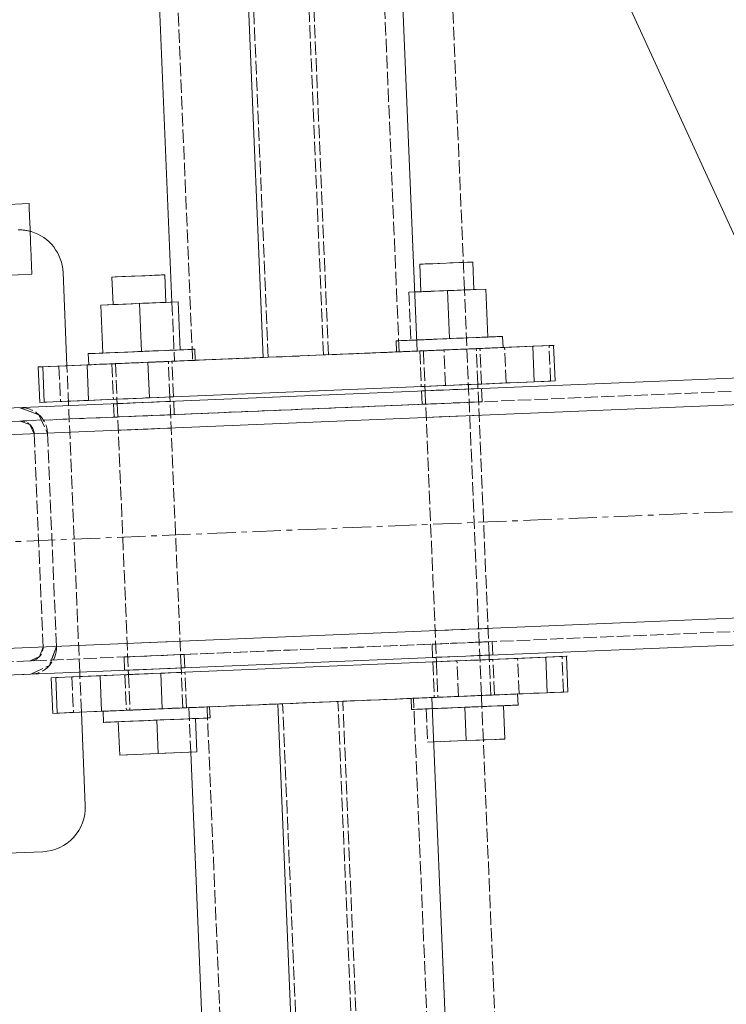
# Model space of a CAD drawing. Header units: millimetres. Extents: x -15129 to 9171, y -18789 to 5877.
# Tile 79 of 256: x -11634 to -11475, y -9713 to -9492. Entities that reach past the tile are written whole.
import ezdxf

# ---------------------------------------------------------------- set-up
doc = ezdxf.new("R2010")
doc.units = ezdxf.units.MM
doc.linetypes.add('ACAD_ISO02W100', pattern=[15, 12, -3])
doc.linetypes.add('CENTER', pattern=[50.8, 31.75, -6.35, 6.35, -6.35])
for name, color, linetype in [('AS_Belki', 145, 'Continuous'), ('AS_Blachy', 30, 'Continuous'), ('AS_Sciany betonowe', 252, 'Continuous'), ('AS_Sruby', 9, 'Continuous')]:
    doc.layers.add(name, color=color, linetype=linetype)

msp = doc.modelspace()

# ---------------------------------------------------------------- linework, layer by layer
at = {"color": 7, "lineweight": 13}
msp.add_line((-11553.09, -9366.42), (-11347.71, -9815.03), dxfattribs=at)
at = {"color": 5, "linetype": 'CENTER', "lineweight": 13, "ltscale": 0.2}
msp.add_line((-12901.42, -9661.92, 76020), (-9523.72, -9521.04, 38010), dxfattribs=at)
at = {"layer": 'AS_Belki', "color": 145, "linetype": 'Continuous', "lineweight": 13, "ltscale": 0.25}
for p, q in [((-11579.37, -9567.69), (-11620.28, -8586.54)), ((-11544.76, -9566.24), (-11585.67, -8585.09)), ((-11639.85, -8597.36), (-11599.9, -9555.23)), ((-11682.09, -9580.98), (-9626.12, -9495.23)), ((-9619.88, -9500.97), (-11687.83, -9587.22)), ((-11685.83, -9635.18), (-9617.88, -9548.93)), ((-11679.59, -9640.93), (-9623.62, -9555.18)), ((-11459.39, -11613.38), (-11541.51, -9644.17)), ((-11494.01, -11614.82), (-11576.12, -9645.62)), ((-11595.68, -9656.44), (-11514.54, -11602.37))]:
    msp.add_line(p, q, dxfattribs=at)
at = {"layer": 'AS_Belki', "color": 84, "linetype": 'ACAD_ISO02W100', "lineweight": 13, "ltscale": 0.25}
for p, q in [((-11578.27, -9567.64), (-11619.18, -8586.49)), ((-11565.84, -9567.12), (-11606.75, -8585.97)), ((-11564.74, -9567.07), (-11605.65, -8585.93)), ((-11548.85, -9566.41), (-11589.76, -8585.27)), ((-11636.17, -8587.2), (-11595.26, -9568.35)), ((-11612.1, -9581.06), (-9917.71, -9510.39)), ((-11679.71, -9637.93), (-9623.75, -9552.18)), ((-11599.9, -9555.23), (-11599.35, -9568.52)), ((-11595.26, -9568.35), (-11578.27, -9567.64)), ((-11548.85, -9566.41), (-11578.27, -9567.64)), ((-11565.84, -9567.12), (-11548.85, -9566.41)), ((-11564.74, -9567.07), (-11544.76, -9566.24)), ((-11599.35, -9568.52), (-11594.69, -9568.32)), ((-11594.69, -9568.32), (-11595.26, -9568.35)), ((-11543.81, -9575.21), (-11543.11, -9575.18)), ((-11543, -9575.18), (-11543.81, -9575.21)), ((-11543.81, -9575.21), (-11543.69, -9578.21)), ((-11543.11, -9575.18), (-11538.87, -9575)), ((-11543, -9575.18), (-11540.55, -9575.07)), ((-11540.55, -9575.07), (-11533.56, -9574.78)), ((-11531.11, -9574.68), (-11535.25, -9574.85)), ((-11533.56, -9574.78), (-11530.3, -9574.65)), ((-11531, -9574.68), (-11531.11, -9574.68)), ((-11530.18, -9577.64), (-11530.3, -9574.65)), ((-11612.22, -9578.06), (-11613.04, -9578.1)), ((-11613.04, -9578.1), (-11612.34, -9578.07)), ((-11613.04, -9578.1), (-11612.91, -9581.09)), ((-11612.34, -9578.07), (-11608.09, -9577.89)), ((-11612.22, -9578.06), (-11609.78, -9577.96)), ((-11609.78, -9577.96), (-11608.09, -9577.89)), ((-11608.09, -9577.89), (-11602.78, -9577.67)), ((-11600.34, -9577.57), (-11604.47, -9577.74)), ((-11602.78, -9577.67), (-11599.52, -9577.53)), ((-11600.22, -9577.56), (-11600.34, -9577.57)), ((-11599.52, -9577.53), (-11600.22, -9577.56)), ((-11599.4, -9580.53), (-11599.52, -9577.53)), ((-11542.88, -9578.17), (-11599.4, -9580.53)), ((-11543.69, -9578.21), (-11542.88, -9578.17)), ((-11542.99, -9578.18), (-11543.69, -9578.21)), ((-11538.74, -9578), (-11542.99, -9578.18)), ((-11540.43, -9578.07), (-11542.88, -9578.17)), ((-11540.43, -9578.07), (-11535.12, -9577.85)), ((-11533.43, -9577.78), (-11538.74, -9578)), ((-11535.12, -9577.85), (-11530.99, -9577.68)), ((-11530.18, -9577.64), (-11533.43, -9577.78)), ((-11530.99, -9577.68), (-11530.18, -9577.64)), ((-11530.99, -9577.68), (-11530.87, -9577.67)), ((-11530.87, -9577.67), (-11530.18, -9577.64)), ((-11607.96, -9580.89), (-11681.96, -9583.97)), ((-11629.82, -9580.56), (-11634.13, -9578.98)), ((-11634.13, -9578.98), (-11629.82, -9580.56)), ((-11629.82, -9580.56), (-11627.88, -9584.72)), ((-11607.96, -9580.89), (-11612.21, -9581.07)), ((-11609.65, -9580.96), (-11612.1, -9581.06)), ((-11607.96, -9580.89), (-11602.66, -9580.67)), ((-11604.34, -9580.74), (-11607.96, -9580.89)), ((-11599.4, -9580.53), (-11602.66, -9580.67)), ((-11602.66, -9580.67), (-11600.21, -9580.57)), ((-11600.21, -9580.57), (-11599.4, -9580.53)), ((-11600.21, -9580.57), (-11600.1, -9580.56)), ((-11600.1, -9580.56), (-11599.4, -9580.53)), ((-11530.86, -9580.68), (-11542.75, -9581.17)), ((-11681.96, -9583.97), (-11634, -9581.97)), ((-11634, -9581.97), (-11612.91, -9581.09)), ((-11634, -9581.97), (-11631.85, -9582.76)), ((-11631.85, -9582.76), (-11630.88, -9584.85)), ((-11631.85, -9582.76), (-11630.88, -9584.85)), ((-11612.91, -9581.09), (-11612.1, -9581.06)), ((-11612.91, -9581.09), (-11612.21, -9581.07)), ((-11630.88, -9584.85), (-11628.88, -9632.81)), ((-11630.88, -9584.85), (-11628.88, -9632.81)), ((-11625.88, -9632.68), (-11627.88, -9584.72)), ((-11600.09, -9583.56), (-11611.97, -9584.06)), ((-11540.75, -9629.13), (-11528.86, -9628.63)), ((-11609.97, -9632.02), (-11598.09, -9631.52)), ((-11540.63, -9632.13), (-11528.74, -9631.63)), ((-11528.74, -9631.63), (-11532.87, -9631.8)), ((-11527.93, -9631.6), (-11528.74, -9631.63)), ((-11528.62, -9631.63), (-11528.74, -9631.63)), ((-11528.62, -9631.63), (-11527.93, -9631.6)), ((-11527.8, -9634.59), (-11527.93, -9631.6)), ((-11628.88, -9632.81), (-11629.67, -9634.96)), ((-11628.88, -9632.81), (-11629.67, -9634.96)), ((-11625.88, -9632.68), (-11627.46, -9636.99)), ((-11627, -9635.73), (-11625.88, -9632.68)), ((-11597.15, -9634.48), (-11541.44, -9632.16)), ((-11541.44, -9632.16), (-11540.74, -9632.13)), ((-11540.63, -9632.13), (-11541.44, -9632.16)), ((-11541.44, -9632.16), (-11541.31, -9635.16)), ((-11540.74, -9632.13), (-11536.49, -9631.95)), ((-11538.18, -9632.03), (-11540.63, -9632.13)), ((-11629.67, -9634.96), (-11631.75, -9635.93)), ((-11629.67, -9634.96), (-11631.75, -9635.93)), ((-11627.46, -9636.99), (-11627, -9635.73)), ((-11609.85, -9635.01), (-11610.66, -9635.05)), ((-11609.85, -9635.01), (-11610.66, -9635.05)), ((-11610.66, -9635.05), (-11609.96, -9635.02)), ((-11610.66, -9635.05), (-11610.54, -9638.05)), ((-11609.96, -9635.02), (-11605.71, -9634.84)), ((-11609.85, -9635.01), (-11597.96, -9634.52)), ((-11597.96, -9634.52), (-11602.09, -9634.69)), ((-11597.15, -9634.48), (-11597.96, -9634.52)), ((-11597.85, -9634.51), (-11597.96, -9634.52)), ((-11597.85, -9634.51), (-11597.15, -9634.48)), ((-11597.02, -9637.48), (-11597.15, -9634.48)), ((-11541.31, -9635.16), (-11540.5, -9635.12)), ((-11540.62, -9635.13), (-11541.31, -9635.16)), ((-11536.37, -9634.95), (-11540.62, -9635.13)), ((-11540.5, -9635.12), (-11538.05, -9635.02)), ((-11532.75, -9634.8), (-11528.61, -9634.63)), ((-11531.06, -9634.73), (-11527.8, -9634.59)), ((-11528.61, -9634.63), (-11528.5, -9634.62)), ((-11528.5, -9634.62), (-11527.8, -9634.59)), ((-11631.63, -9638.93), (-11627.46, -9636.99)), ((-11610.54, -9638.05), (-11609.72, -9638.01)), ((-11610.54, -9638.05), (-11609.84, -9638.02)), ((-11605.59, -9637.84), (-11609.84, -9638.02)), ((-11609.72, -9638.01), (-11607.28, -9637.91)), ((-11605.59, -9637.84), (-11600.28, -9637.62)), ((-11601.97, -9637.69), (-11597.84, -9637.52)), ((-11600.28, -9637.62), (-11597.02, -9637.48)), ((-11597.84, -9637.52), (-11597.72, -9637.51)), ((-11597.72, -9637.51), (-11597.02, -9637.48)), ((-11679.59, -9640.93), (-11631.63, -9638.93)), ((-11561.49, -9645.01), (-11592.01, -9646.28)), ((-11545.6, -9644.35), (-11562.59, -9645.05)), ((-11480.47, -11614.26), (-11562.59, -9645.05)), ((-11545.6, -9644.35), (-11561.49, -9645.01)), ((-11479.38, -11614.21), (-11561.49, -9645.01)), ((-11541.77, -9644.19), (-11545.6, -9644.35)), ((-11463.49, -11613.55), (-11545.6, -9644.35)), ((-11541.77, -9644.19), (-11541.51, -9644.17)), ((-11575.02, -9645.57), (-11596.1, -9646.45)), ((-11592.01, -9646.28), (-11596.1, -9646.45)), ((-11596.1, -9646.45), (-11595.68, -9656.44)), ((-11592.01, -9646.28), (-11509.89, -11615.48)), ((-11576.12, -9645.62), (-11576.13, -9645.62)), ((-11492.91, -11614.78), (-11575.02, -9645.57))]:
    msp.add_line(p, q, dxfattribs=at)
at = {"layer": 'AS_Belki', "color": 84, "linetype": 'ACAD_ISO02W100', "lineweight": 13, "ltscale": 0.25, "extrusion": (-1.19158e-15, -7.75394e-15, -1)}
msp.add_arc((11633.88, -9584.97), 6, 87.6117, 177.6117, dxfattribs=at)
at = {"layer": 'AS_Belki', "color": 84, "linetype": 'ACAD_ISO02W100', "lineweight": 13, "ltscale": 0.25}
for centre, start, end in [((-11633.88, -9584.97), 2.3883, 92.3883), ((-11631.88, -9632.93), 272.3883, 2.3883)]:
    msp.add_arc(centre, 3, start, end, dxfattribs=at)
at = {"layer": 'AS_Belki', "color": 84, "linetype": 'ACAD_ISO02W100', "lineweight": 13, "ltscale": 0.25, "extrusion": (-1.91556e-15, 2.29064e-15, -1)}
msp.add_arc((11631.88, -9632.93), 6, 177.6117, 267.6117, dxfattribs=at)
at = {"layer": 'AS_Blachy', "color": 145, "linetype": 'Continuous', "lineweight": 13, "ltscale": 0.25}
for p, q in [((-11623.51, -9569.53), (-11624.39, -9548.55)), ((-11605.32, -9568.77), (-11518.79, -9565.16)), ((-11525.12, -9565.42), (-11525.33, -9565.43)), ((-11515.13, -9565.01), (-11525.12, -9565.42)), ((-11514.13, -9564.97), (-11518.79, -9565.16)), ((-11518.45, -9573.15), (-11518.79, -9565.16)), ((-11513.8, -9572.96), (-11514.13, -9564.97)), ((-11625.3, -9569.6), (-11629.95, -9569.79)), ((-11629.95, -9569.79), (-11628.96, -9569.75)), ((-11629.95, -9569.79), (-11629.62, -9577.79)), ((-11628.96, -9569.75), (-11618.96, -9569.34)), ((-11628.96, -9569.75), (-11628.62, -9577.75)), ((-11618.62, -9569.32), (-11625.3, -9569.6)), ((-11618.96, -9569.34), (-11612.9, -9569.08)), ((-11618.96, -9569.34), (-11618.63, -9577.33)), ((-11612.9, -9569.08), (-11605.32, -9568.77)), ((-11605.32, -9568.77), (-11604.98, -9576.76)), ((-11604.98, -9576.76), (-11518.45, -9573.15)), ((-11518.45, -9573.15), (-11513.8, -9572.96)), ((-11629.62, -9577.79), (-11628.62, -9577.75)), ((-11628.62, -9577.75), (-11618.63, -9577.33)), ((-11623.14, -9578.52), (-11623.18, -9577.52)), ((-11618.63, -9577.33), (-11612.56, -9577.08)), ((-11612.56, -9577.08), (-11607.98, -9576.89)), ((-11607.98, -9576.89), (-11604.98, -9576.76)), ((-11515.87, -9635.1), (-11602.4, -9638.71)), ((-11540.57, -9636.13), (-11541.27, -9636.16)), ((-11540.81, -9636.14), (-11541.27, -9636.16)), ((-11540.57, -9636.13), (-11536.33, -9635.95)), ((-11536.33, -9635.95), (-11531.02, -9635.73)), ((-11531.02, -9635.73), (-11527.76, -9635.59)), ((-11528.27, -9635.61), (-11528.55, -9635.63)), ((-11528.46, -9635.62), (-11528.53, -9635.63)), ((-11527.76, -9635.59), (-11528.46, -9635.62)), ((-11522.21, -9635.36), (-11528.27, -9635.61)), ((-11512.21, -9634.95), (-11522.21, -9635.36)), ((-11515.87, -9635.1), (-11511.22, -9634.9)), ((-11515.54, -9643.09), (-11515.87, -9635.1)), ((-11510.88, -9642.9), (-11511.22, -9634.9)), ((-11620.6, -9639.47), (-11620.64, -9638.47)), ((-11600.24, -9638.62), (-11596.98, -9638.48)), ((-11597.68, -9638.51), (-11597.75, -9638.51)), ((-11597.68, -9638.51), (-11596.98, -9638.48)), ((-11627.04, -9639.73), (-11622.38, -9639.54)), ((-11627.04, -9639.73), (-11626.04, -9639.69)), ((-11627.04, -9639.73), (-11626.7, -9647.73)), ((-11626.04, -9639.69), (-11616.05, -9639.28)), ((-11626.04, -9639.69), (-11625.71, -9647.69)), ((-11609.68, -9639.01), (-11622.38, -9639.54)), ((-11616.05, -9639.28), (-11609.98, -9639.02)), ((-11616.05, -9639.28), (-11615.71, -9647.27)), ((-11610.49, -9639.04), (-11609.8, -9639.02)), ((-11610.49, -9639.04), (-11610.04, -9639.03)), ((-11609.98, -9639.02), (-11602.4, -9638.71)), ((-11609.8, -9639.02), (-11605.55, -9638.84)), ((-11602.4, -9638.71), (-11600.24, -9638.62)), ((-11602.4, -9638.71), (-11602.07, -9646.7)), ((-11515.54, -9643.09), (-11510.88, -9642.9)), ((-11602.07, -9646.7), (-11515.54, -9643.09)), ((-11625.71, -9647.69), (-11615.71, -9647.27)), ((-11615.71, -9647.27), (-11609.65, -9647.02)), ((-11609.65, -9647.02), (-11605.07, -9646.83)), ((-11605.07, -9646.83), (-11602.07, -9646.7)), ((-11626.7, -9647.73), (-11625.71, -9647.69)), ((-11619.39, -9668.44), (-11620.26, -9647.46)), ((-11678.92, -9680.93), (-11628.96, -9678.85))]:
    msp.add_line(p, q, dxfattribs=at)
at = {"layer": 'AS_Blachy', "color": 84, "linetype": 'ACAD_ISO02W100', "lineweight": 13, "ltscale": 0.25}
for p, q in [((-11525.33, -9565.43), (-11531.19, -9565.68)), ((-11524.79, -9573.42), (-11525.12, -9565.42)), ((-11513.99, -9564.96), (-11515.13, -9565.01)), ((-11514.8, -9573), (-11515.13, -9565.01)), ((-11514.13, -9564.97), (-11513.99, -9564.96)), ((-11549.4, -9566.44), (-11548.85, -9566.41)), ((-11544.76, -9566.24), (-11548.85, -9566.41)), ((-11538.77, -9565.99), (-11544.76, -9566.24)), ((-11540.93, -9566.08), (-11544.19, -9566.22)), ((-11543.49, -9566.19), (-11544.19, -9566.22)), ((-11544.19, -9566.22), (-11543.86, -9574.21)), ((-11543.49, -9566.19), (-11539.24, -9566.01)), ((-11540.93, -9566.08), (-11533.93, -9565.79)), ((-11538.44, -9573.98), (-11538.77, -9565.99)), ((-11535.62, -9565.86), (-11531.37, -9565.68)), ((-11530.68, -9565.65), (-11533.93, -9565.79)), ((-11533.93, -9565.79), (-11531.19, -9565.68)), ((-11530.68, -9565.65), (-11531.37, -9565.68)), ((-11530.34, -9573.65), (-11530.68, -9565.65)), ((-11625.3, -9569.6), (-11624.96, -9577.59)), ((-11620.64, -9638.47), (-11623.51, -9569.53)), ((-11618.62, -9569.32), (-11605.32, -9568.77)), ((-11610.15, -9568.97), (-11613.41, -9569.11)), ((-11613.41, -9569.11), (-11612.71, -9569.08)), ((-11613.41, -9569.11), (-11613.08, -9577.1)), ((-11612.71, -9569.08), (-11608.46, -9568.9)), ((-11605.32, -9568.77), (-11603.16, -9568.68)), ((-11604.84, -9568.75), (-11600.6, -9568.57)), ((-11599.9, -9568.54), (-11603.16, -9568.68)), ((-11600.6, -9568.57), (-11599.9, -9568.54)), ((-11599.56, -9576.53), (-11599.9, -9568.54)), ((-11543.16, -9574.18), (-11543.86, -9574.21)), ((-11543.86, -9574.21), (-11543.4, -9574.19)), ((-11543.4, -9574.19), (-11540.6, -9574.08)), ((-11543.16, -9574.18), (-11538.91, -9574.01)), ((-11533.6, -9573.78), (-11540.6, -9574.07)), ((-11531.11, -9573.68), (-11535.29, -9573.85)), ((-11533.6, -9573.78), (-11530.34, -9573.65)), ((-11530.86, -9573.67), (-11533.6, -9573.78)), ((-11531.11, -9573.68), (-11531.04, -9573.68)), ((-11530.34, -9573.65), (-11531.04, -9573.68)), ((-11524.79, -9573.42), (-11530.86, -9573.67)), ((-11514.8, -9573), (-11524.79, -9573.42)), ((-11513.8, -9572.96), (-11514.8, -9573)), ((-11602.82, -9576.67), (-11599.56, -9576.53)), ((-11600.26, -9576.56), (-11599.56, -9576.53)), ((-11629.62, -9577.79), (-11624.96, -9577.59)), ((-11624.96, -9577.59), (-11604.98, -9576.76)), ((-11613.08, -9577.1), (-11612.38, -9577.07)), ((-11613.08, -9577.1), (-11612.62, -9577.08)), ((-11612.62, -9577.08), (-11609.82, -9576.96)), ((-11612.38, -9577.07), (-11608.13, -9576.89)), ((-11602.82, -9576.67), (-11609.82, -9576.96)), ((-11604.51, -9576.74), (-11600.33, -9576.57)), ((-11600.33, -9576.57), (-11600.26, -9576.56)), ((-11620.64, -9638.47), (-11620.76, -9635.47)), ((-11541.27, -9636.16), (-11540.94, -9644.15)), ((-11538.01, -9636.02), (-11540.81, -9636.14)), ((-11535.85, -9635.93), (-11540.46, -9636.12)), ((-11538.01, -9636.02), (-11536.33, -9635.95)), ((-11528.55, -9635.63), (-11535.85, -9635.93)), ((-11535.52, -9643.92), (-11535.85, -9635.93)), ((-11528.53, -9635.63), (-11532.71, -9635.8)), ((-11527.43, -9643.59), (-11527.76, -9635.59)), ((-11521.87, -9643.36), (-11522.21, -9635.36)), ((-11511.08, -9634.9), (-11512.21, -9634.95)), ((-11511.88, -9642.94), (-11512.21, -9634.95)), ((-11511.22, -9634.9), (-11511.08, -9634.9)), ((-11597.79, -9638.51), (-11609.68, -9639.01)), ((-11601.93, -9638.69), (-11597.75, -9638.51)), ((-11596.65, -9646.47), (-11596.98, -9638.48)), ((-11622.38, -9639.54), (-11622.05, -9647.53)), ((-11620.26, -9647.46), (-11620.6, -9639.47)), ((-11610.49, -9639.04), (-11610.16, -9647.04)), ((-11607.24, -9638.91), (-11610.04, -9639.03)), ((-11511.88, -9642.94), (-11521.87, -9643.36)), ((-11510.88, -9642.9), (-11511.88, -9642.94)), ((-11540.24, -9644.12), (-11540.94, -9644.15)), ((-11540.48, -9644.13), (-11540.94, -9644.15)), ((-11537.68, -9644.01), (-11540.48, -9644.13)), ((-11540.24, -9644.12), (-11535.99, -9643.94)), ((-11530.69, -9643.72), (-11537.68, -9644.01)), ((-11528.19, -9643.62), (-11532.37, -9643.79)), ((-11530.69, -9643.72), (-11527.43, -9643.59)), ((-11527.94, -9643.61), (-11530.69, -9643.72)), ((-11528.19, -9643.62), (-11528.12, -9643.62)), ((-11527.43, -9643.59), (-11528.12, -9643.62)), ((-11527.4, -9643.59), (-11527.94, -9643.61)), ((-11521.87, -9643.36), (-11526.88, -9643.56)), ((-11622.05, -9647.53), (-11609.4, -9647.01)), ((-11610.16, -9647.04), (-11609.46, -9647.01)), ((-11610.16, -9647.04), (-11609.7, -9647.02)), ((-11606.9, -9646.9), (-11609.7, -9647.02)), ((-11609.46, -9647.01), (-11605.21, -9646.83)), ((-11609.35, -9647), (-11602.07, -9646.7)), ((-11599.91, -9646.61), (-11606.9, -9646.9)), ((-11601.59, -9646.68), (-11597.41, -9646.51)), ((-11599.91, -9646.61), (-11596.65, -9646.47)), ((-11597.35, -9646.5), (-11597.41, -9646.51)), ((-11597.35, -9646.5), (-11596.65, -9646.47)), ((-11626.7, -9647.73), (-11622.05, -9647.53))]:
    msp.add_line(p, q, dxfattribs=at)
msp.add_arc((-11634.38, -9548.96), 10, 73.4785, 92.3883, dxfattribs=at)
at = {"layer": 'AS_Blachy', "color": 145, "linetype": 'Continuous', "lineweight": 13, "ltscale": 0.25}
for centre, start, end in [((-11634.38, -9548.96), 2.3883, 73.4785), ((-11629.38, -9668.86), 272.3883, 2.3883)]:
    msp.add_arc(centre, 10, start, end, dxfattribs=at)
at = {"layer": 'AS_Sciany betonowe', "color": 145, "linetype": 'ACAD_ISO02W100', "lineweight": 13, "ltscale": 0.25}
for p, q in [((-11534.15, -9552.49), (-11574.1, -8594.62)), ((-11447.71, -11624.9), (-11530.34, -9643.71))]:
    msp.add_line(p, q, dxfattribs=at)
at = {"layer": 'AS_Sciany betonowe', "color": 84, "linetype": 'ACAD_ISO02W100', "lineweight": 13, "ltscale": 0.25}
for p, q in [((-11530.34, -9643.71), (-11534.15, -9552.49)), ((-11533.22, -9574.77), (-11533.26, -9573.77))]:
    msp.add_line(p, q, dxfattribs=at)
at = {"layer": 'AS_Sruby', "color": 145, "linetype": 'Continuous', "lineweight": 13, "ltscale": 0.25}
for p, q in [((-11632.04, -9533.06), (-11638.24, -9533.32)), ((-11632, -9533.98), (-11632.04, -9533.06)), ((-11631.92, -9535.98), (-11632, -9533.98)), ((-11631.8, -9538.73), (-11631.92, -9535.98)), ((-11631.68, -9541.84), (-11631.8, -9538.73)), ((-11631.55, -9544.82), (-11631.68, -9541.84)), ((-11631.45, -9547.22), (-11631.55, -9544.82)), ((-11631.39, -9548.68), (-11631.45, -9547.22)), ((-11543.44, -9546.67), (-11544.19, -9546.7)), ((-11544.19, -9546.7), (-11543.93, -9552.9)), ((-11541.89, -9546.61), (-11543.44, -9546.67)), ((-11541.24, -9546.58), (-11543, -9546.65)), ((-11539.8, -9546.52), (-11541.89, -9546.61)), ((-11539.03, -9546.49), (-11541.24, -9546.58)), ((-11536.69, -9546.39), (-11539.8, -9546.52)), ((-11535.25, -9546.33), (-11537.46, -9546.42)), ((-11534.6, -9546.3), (-11536.69, -9546.39)), ((-11533.49, -9546.26), (-11535.25, -9546.33)), ((-11532.45, -9546.21), (-11533.49, -9546.26)), ((-11532.3, -9546.21), (-11532.45, -9546.21)), ((-11532.04, -9552.4), (-11532.3, -9546.21)), ((-11637.57, -9549.22), (-11631.38, -9548.97)), ((-11631.38, -9548.97), (-11631.39, -9548.68)), ((-11612.66, -9549.56), (-11613.41, -9549.59)), ((-11613.41, -9549.59), (-11613.15, -9555.78)), ((-11611.12, -9549.49), (-11612.66, -9549.56)), ((-11610.46, -9549.47), (-11612.22, -9549.54)), ((-11609.02, -9549.41), (-11611.12, -9549.49)), ((-11608.25, -9549.37), (-11610.46, -9549.47)), ((-11605.91, -9549.28), (-11609.02, -9549.41)), ((-11604.47, -9549.22), (-11606.68, -9549.31)), ((-11603.82, -9549.19), (-11605.91, -9549.28)), ((-11602.71, -9549.14), (-11604.47, -9549.22)), ((-11601.68, -9549.1), (-11602.71, -9549.14)), ((-11601.52, -9549.09), (-11601.68, -9549.1)), ((-11601.26, -9555.29), (-11601.52, -9549.09)), ((-11537.99, -9552.65), (-11545.31, -9552.95)), ((-11543.93, -9552.9), (-11545.31, -9552.95)), ((-11529.32, -9552.29), (-11537.99, -9552.65)), ((-11537.54, -9563.44), (-11537.99, -9552.65)), ((-11529.32, -9552.29), (-11532.04, -9552.4)), ((-11528.87, -9563.08), (-11529.32, -9552.29)), ((-11607.21, -9555.54), (-11615.87, -9555.9)), ((-11613.15, -9555.78), (-11615.87, -9555.9)), ((-11615.87, -9555.9), (-11615.42, -9566.69)), ((-11598.54, -9555.17), (-11607.21, -9555.54)), ((-11606.76, -9566.33), (-11607.21, -9555.54)), ((-11598.54, -9555.17), (-11601.26, -9555.29)), ((-11598.09, -9565.96), (-11598.54, -9555.17)), ((-11531.54, -9563.19), (-11533.68, -9563.28)), ((-11529.63, -9563.11), (-11531.54, -9563.19)), ((-11528.02, -9563.04), (-11529.63, -9563.11)), ((-11528.52, -9563.06), (-11528.84, -9563.08)), ((-11527.15, -9563.01), (-11528.52, -9563.06)), ((-11526.78, -9562.99), (-11528.02, -9563.04)), ((-11526.18, -9562.97), (-11527.15, -9563.01)), ((-11525.96, -9562.96), (-11526.78, -9562.99)), ((-11525.57, -9562.94), (-11525.96, -9562.96)), ((-11525.47, -9565.44), (-11525.57, -9562.94)), ((-11544.84, -9563.74), (-11544.86, -9563.74)), ((-11544.84, -9563.74), (-11542.84, -9563.66)), ((-11540.64, -9563.57), (-11542.84, -9563.66)), ((-11538.32, -9563.47), (-11540.64, -9563.57)), ((-11535.97, -9563.37), (-11538.32, -9563.47)), ((-11533.68, -9563.28), (-11535.97, -9563.37)), ((-11525.85, -9565.45), (-11525.47, -9565.44)), ((-11618.72, -9566.82), (-11618.62, -9569.32)), ((-11618.65, -9566.82), (-11618.72, -9566.82)), ((-11618.11, -9566.8), (-11618.65, -9566.82)), ((-11617.14, -9566.76), (-11618.11, -9566.8)), ((-11616.27, -9566.72), (-11617.51, -9566.77)), ((-11615.77, -9566.7), (-11617.14, -9566.76)), ((-11615.47, -9566.69), (-11616.27, -9566.72)), ((-11614.06, -9566.63), (-11615.77, -9566.7)), ((-11614.06, -9566.63), (-11612.06, -9566.55)), ((-11609.86, -9566.46), (-11612.06, -9566.55)), ((-11607.54, -9566.36), (-11609.86, -9566.46)), ((-11605.19, -9566.26), (-11607.54, -9566.36)), ((-11602.9, -9566.17), (-11605.19, -9566.26)), ((-11600.76, -9566.08), (-11602.9, -9566.17)), ((-11598.85, -9566), (-11600.76, -9566.08)), ((-11597.25, -9565.93), (-11598.85, -9566)), ((-11597.74, -9565.95), (-11598.07, -9565.96)), ((-11596.37, -9565.89), (-11597.74, -9565.95)), ((-11596.01, -9565.88), (-11597.25, -9565.93)), ((-11595.4, -9565.85), (-11596.37, -9565.89)), ((-11595.18, -9565.84), (-11596.01, -9565.88)), ((-11594.79, -9565.83), (-11595.18, -9565.84)), ((-11594.69, -9568.32), (-11594.79, -9565.83)), ((-11544.76, -9566.24), (-11544.73, -9566.24)), ((-11540.54, -9566.07), (-11538.22, -9565.97)), ((-11535.87, -9565.87), (-11533.58, -9565.78)), ((-11533.58, -9565.78), (-11531.44, -9565.69)), ((-11527.92, -9565.54), (-11526.68, -9565.49)), ((-11618.62, -9569.32), (-11618.54, -9569.32)), ((-11618.01, -9569.3), (-11617.04, -9569.26)), ((-11617.04, -9569.26), (-11615.67, -9569.2)), ((-11615.67, -9569.2), (-11613.95, -9569.13)), ((-11609.76, -9568.95), (-11607.44, -9568.86)), ((-11605.09, -9568.76), (-11602.8, -9568.66)), ((-11602.8, -9568.66), (-11600.66, -9568.57)), ((-11600.66, -9568.57), (-11598.75, -9568.49)), ((-11598.75, -9568.49), (-11597.14, -9568.43)), ((-11597.14, -9568.43), (-11595.9, -9568.38)), ((-11595.9, -9568.38), (-11595.07, -9568.34)), ((-11595.07, -9568.34), (-11594.69, -9568.32)), ((-11543.04, -9574.18), (-11543, -9575.18)), ((-11531.11, -9574.68), (-11531.16, -9573.68)), ((-11612.26, -9577.06), (-11612.22, -9578.06)), ((-11600.34, -9577.57), (-11600.38, -9576.57)), ((-11540.5, -9635.12), (-11540.46, -9636.12)), ((-11528.57, -9635.63), (-11528.61, -9634.63)), ((-11609.72, -9638.01), (-11609.68, -9639.01)), ((-11597.79, -9638.51), (-11597.84, -9637.52)), ((-11522.11, -9645.87), (-11522.22, -9643.37)), ((-11615.37, -9647.26), (-11615.26, -9649.75)), ((-11591.34, -9648.75), (-11591.44, -9646.26)), ((-11541.41, -9646.67), (-11541.38, -9646.67)), ((-11539.38, -9646.59), (-11541.38, -9646.67)), ((-11539.38, -9646.59), (-11537.18, -9646.5)), ((-11537.18, -9646.5), (-11534.86, -9646.4)), ((-11534.86, -9646.4), (-11532.51, -9646.3)), ((-11533.77, -9653.86), (-11534.08, -9646.37)), ((-11532.51, -9646.3), (-11530.22, -9646.21)), ((-11528.08, -9646.12), (-11530.22, -9646.21)), ((-11528.08, -9646.12), (-11526.17, -9646.04)), ((-11526.17, -9646.04), (-11524.57, -9645.97)), ((-11525.1, -9653.5), (-11525.41, -9646.01)), ((-11524.57, -9645.97), (-11523.33, -9645.92)), ((-11523.33, -9645.92), (-11522.5, -9645.88)), ((-11522.5, -9645.88), (-11522.11, -9645.87)), ((-11612.31, -9649.63), (-11610.6, -9649.56)), ((-11611.97, -9649.62), (-11611.65, -9657.11)), ((-11608.6, -9649.47), (-11610.6, -9649.56)), ((-11608.6, -9649.47), (-11606.4, -9649.38)), ((-11606.4, -9649.38), (-11604.08, -9649.29)), ((-11604.08, -9649.29), (-11601.74, -9649.19)), ((-11602.99, -9656.75), (-11603.3, -9649.25)), ((-11601.74, -9649.19), (-11599.45, -9649.09)), ((-11597.31, -9649), (-11599.45, -9649.09)), ((-11597.31, -9649), (-11595.39, -9648.92)), ((-11595.39, -9648.92), (-11593.79, -9648.86)), ((-11594.32, -9656.39), (-11594.63, -9648.89)), ((-11593.79, -9648.86), (-11592.55, -9648.81)), ((-11592.55, -9648.81), (-11591.72, -9648.77)), ((-11591.72, -9648.77), (-11591.34, -9648.75)), ((-11615.26, -9649.75), (-11615.19, -9649.75)), ((-11615.19, -9649.75), (-11614.65, -9649.73)), ((-11614.65, -9649.73), (-11613.68, -9649.69)), ((-11613.68, -9649.69), (-11612.31, -9649.63)), ((-11541.09, -9654.17), (-11533.77, -9653.86)), ((-11533.77, -9653.86), (-11525.1, -9653.5)), ((-11611.65, -9657.11), (-11602.99, -9656.75)), ((-11602.99, -9656.75), (-11594.32, -9656.39))]:
    msp.add_line(p, q, dxfattribs=at)
at = {"layer": 'AS_Sruby', "color": 84, "linetype": 'ACAD_ISO02W100', "lineweight": 13, "ltscale": 0.25}
for p, q in [((-11544.04, -9546.69), (-11544.19, -9546.7)), ((-11543, -9546.65), (-11544.04, -9546.69)), ((-11533.05, -9546.24), (-11534.6, -9546.3)), ((-11532.3, -9546.21), (-11533.05, -9546.24)), ((-11613.26, -9549.58), (-11613.41, -9549.59)), ((-11612.22, -9549.54), (-11613.26, -9549.58)), ((-11602.27, -9549.12), (-11603.82, -9549.19)), ((-11601.52, -9549.09), (-11602.27, -9549.12)), ((-11545.31, -9552.95), (-11546.65, -9553.01)), ((-11546.65, -9553.01), (-11545.31, -9552.95)), ((-11546.65, -9553.01), (-11546.2, -9563.8)), ((-11537.99, -9552.65), (-11543.93, -9552.9)), ((-11543.93, -9552.9), (-11543.18, -9552.86)), ((-11543.93, -9552.9), (-11543.78, -9552.89)), ((-11543.78, -9552.89), (-11542.74, -9552.85)), ((-11543.18, -9552.86), (-11541.64, -9552.8)), ((-11542.74, -9552.85), (-11540.98, -9552.77)), ((-11541.64, -9552.8), (-11539.54, -9552.71)), ((-11540.98, -9552.77), (-11538.77, -9552.68)), ((-11539.54, -9552.71), (-11536.43, -9552.58)), ((-11532.04, -9552.4), (-11537.99, -9552.65)), ((-11537.2, -9552.62), (-11534.99, -9552.52)), ((-11536.43, -9552.58), (-11534.34, -9552.5)), ((-11534.99, -9552.52), (-11533.23, -9552.45)), ((-11534.34, -9552.5), (-11532.79, -9552.43)), ((-11533.23, -9552.45), (-11532.2, -9552.41)), ((-11532.79, -9552.43), (-11532.04, -9552.4)), ((-11532.2, -9552.41), (-11532.04, -9552.4)), ((-11607.21, -9555.53), (-11613.15, -9555.78)), ((-11613.15, -9555.78), (-11612.4, -9555.75)), ((-11613.15, -9555.78), (-11613, -9555.78)), ((-11613, -9555.78), (-11611.96, -9555.73)), ((-11612.4, -9555.75), (-11610.86, -9555.69)), ((-11611.96, -9555.73), (-11610.21, -9555.66)), ((-11610.86, -9555.69), (-11608.76, -9555.6)), ((-11610.21, -9555.66), (-11607.99, -9555.57)), ((-11608.76, -9555.6), (-11605.66, -9555.47)), ((-11601.26, -9555.29), (-11607.21, -9555.53)), ((-11606.43, -9555.5), (-11604.21, -9555.41)), ((-11605.66, -9555.47), (-11603.56, -9555.38)), ((-11604.21, -9555.41), (-11602.45, -9555.34)), ((-11603.56, -9555.38), (-11602.02, -9555.32)), ((-11602.45, -9555.34), (-11601.42, -9555.29)), ((-11602.02, -9555.32), (-11601.26, -9555.29)), ((-11601.42, -9555.29), (-11601.26, -9555.29)), ((-11546.2, -9563.8), (-11528.87, -9563.08)), ((-11537.54, -9563.44), (-11528.87, -9563.08)), ((-11532.23, -9563.22), (-11534.43, -9563.31)), ((-11528.84, -9563.08), (-11530.24, -9563.13)), ((-11525.65, -9562.94), (-11526.18, -9562.97)), ((-11525.57, -9562.94), (-11525.65, -9562.94)), ((-11549.5, -9563.94), (-11549.12, -9563.92)), ((-11549.42, -9563.93), (-11549.5, -9563.94)), ((-11549.5, -9563.94), (-11549.4, -9566.44)), ((-11548.98, -9563.92), (-11549.42, -9563.93)), ((-11548.99, -9563.92), (-11549.12, -9563.92)), ((-11548.29, -9563.89), (-11548.99, -9563.92)), ((-11548.89, -9563.91), (-11548.98, -9563.92)), ((-11547.92, -9563.87), (-11548.89, -9563.91)), ((-11547.05, -9563.84), (-11548.29, -9563.89)), ((-11546.55, -9563.81), (-11547.92, -9563.87)), ((-11546.24, -9563.8), (-11547.05, -9563.84)), ((-11544.86, -9563.74), (-11546.55, -9563.81)), ((-11545.44, -9563.77), (-11546.24, -9563.8)), ((-11546.2, -9563.8), (-11544.86, -9563.74)), ((-11544.89, -9563.75), (-11545.44, -9563.77)), ((-11543.53, -9563.69), (-11544.89, -9563.75)), ((-11544.86, -9563.74), (-11537.54, -9563.44)), ((-11541.39, -9563.6), (-11543.53, -9563.69)), ((-11539.1, -9563.5), (-11541.39, -9563.6)), ((-11538.32, -9563.47), (-11539.1, -9563.5)), ((-11534.43, -9563.31), (-11536.75, -9563.41)), ((-11526.68, -9565.49), (-11525.85, -9565.45)), ((-11526.08, -9565.46), (-11525.55, -9565.44)), ((-11525.55, -9565.44), (-11525.47, -9565.44)), ((-11618.34, -9566.81), (-11618.72, -9566.82)), ((-11617.51, -9566.77), (-11618.34, -9566.81)), ((-11614.66, -9566.66), (-11615.47, -9566.69)), ((-11615.42, -9566.69), (-11598.09, -9565.96)), ((-11615.42, -9566.69), (-11614.06, -9566.63)), ((-11612.75, -9566.58), (-11614.66, -9566.66)), ((-11610.61, -9566.49), (-11612.75, -9566.58)), ((-11612.06, -9566.55), (-11598.09, -9565.96)), ((-11608.32, -9566.39), (-11610.61, -9566.49)), ((-11607.54, -9566.36), (-11608.32, -9566.39)), ((-11603.66, -9566.2), (-11605.97, -9566.29)), ((-11601.46, -9566.1), (-11603.66, -9566.2)), ((-11598.07, -9565.96), (-11599.46, -9566.02)), ((-11594.87, -9565.83), (-11595.4, -9565.85)), ((-11594.79, -9565.83), (-11594.87, -9565.83)), ((-11549.4, -9566.44), (-11549.01, -9566.42)), ((-11549.4, -9566.44), (-11549.32, -9566.43)), ((-11549.32, -9566.43), (-11548.88, -9566.41)), ((-11549.01, -9566.42), (-11548.19, -9566.38)), ((-11548.88, -9566.41), (-11548.79, -9566.41)), ((-11548.79, -9566.41), (-11547.82, -9566.37)), ((-11548.19, -9566.38), (-11546.94, -9566.33)), ((-11547.82, -9566.37), (-11546.45, -9566.31)), ((-11546.94, -9566.33), (-11545.34, -9566.27)), ((-11546.45, -9566.31), (-11544.76, -9566.24)), ((-11545.34, -9566.27), (-11543.43, -9566.19)), ((-11544.73, -9566.24), (-11542.73, -9566.16)), ((-11543.43, -9566.19), (-11541.29, -9566.1)), ((-11542.62, -9566.15), (-11543.38, -9566.18)), ((-11543.38, -9566.18), (-11543.04, -9574.18)), ((-11543.22, -9566.18), (-11543.38, -9566.18)), ((-11542.19, -9566.13), (-11543.22, -9566.18)), ((-11542.73, -9566.16), (-11540.54, -9566.07)), ((-11541.08, -9566.09), (-11542.62, -9566.15)), ((-11540.43, -9566.06), (-11542.19, -9566.13)), ((-11541.29, -9566.1), (-11539, -9566)), ((-11538.98, -9566), (-11541.08, -9566.09)), ((-11538.21, -9565.97), (-11540.43, -9566.06)), ((-11539, -9566), (-11535.87, -9565.87)), ((-11535.88, -9565.87), (-11538.98, -9566)), ((-11536.65, -9565.9), (-11534.33, -9565.81)), ((-11534.43, -9565.81), (-11536.65, -9565.9)), ((-11533.78, -9565.78), (-11535.88, -9565.87)), ((-11532.68, -9565.74), (-11534.43, -9565.81)), ((-11534.33, -9565.81), (-11532.13, -9565.72)), ((-11532.24, -9565.72), (-11533.78, -9565.78)), ((-11531.64, -9565.7), (-11532.68, -9565.74)), ((-11531.49, -9565.69), (-11532.24, -9565.72)), ((-11532.13, -9565.72), (-11530.13, -9565.63)), ((-11531.49, -9565.69), (-11531.64, -9565.7)), ((-11531.16, -9573.68), (-11531.49, -9565.69)), ((-11531.44, -9565.69), (-11529.53, -9565.61)), ((-11530.13, -9565.63), (-11528.42, -9565.56)), ((-11529.53, -9565.61), (-11527.92, -9565.54)), ((-11528.42, -9565.56), (-11527.05, -9565.5)), ((-11527.05, -9565.5), (-11526.08, -9565.46)), ((-11618.62, -9569.32), (-11618.24, -9569.31)), ((-11618.54, -9569.32), (-11618.01, -9569.3)), ((-11618.24, -9569.31), (-11617.41, -9569.27)), ((-11617.41, -9569.27), (-11616.17, -9569.22)), ((-11616.17, -9569.22), (-11614.56, -9569.15)), ((-11614.56, -9569.15), (-11612.65, -9569.07)), ((-11613.95, -9569.13), (-11611.96, -9569.04)), ((-11612.65, -9569.07), (-11610.51, -9568.98)), ((-11611.85, -9569.04), (-11612.6, -9569.07)), ((-11612.44, -9569.06), (-11612.6, -9569.07)), ((-11612.6, -9569.07), (-11612.26, -9577.06)), ((-11611.41, -9569.02), (-11612.44, -9569.06)), ((-11611.96, -9569.04), (-11609.76, -9568.95)), ((-11610.3, -9568.98), (-11611.85, -9569.04)), ((-11609.65, -9568.95), (-11611.41, -9569.02)), ((-11610.51, -9568.98), (-11608.22, -9568.89)), ((-11608.21, -9568.89), (-11610.3, -9568.98)), ((-11607.44, -9568.86), (-11609.65, -9568.95)), ((-11608.22, -9568.89), (-11605.09, -9568.76)), ((-11605.1, -9568.76), (-11608.21, -9568.89)), ((-11605.87, -9568.79), (-11603.55, -9568.69)), ((-11603.66, -9568.7), (-11605.87, -9568.79)), ((-11603, -9568.67), (-11605.1, -9568.76)), ((-11601.9, -9568.63), (-11603.66, -9568.7)), ((-11603.55, -9568.69), (-11601.35, -9568.6)), ((-11601.46, -9568.61), (-11603, -9568.67)), ((-11600.86, -9568.58), (-11601.9, -9568.63)), ((-11600.71, -9568.58), (-11601.46, -9568.61)), ((-11601.35, -9568.6), (-11599.36, -9568.52)), ((-11600.71, -9568.58), (-11600.86, -9568.58)), ((-11600.38, -9576.57), (-11600.71, -9568.58)), ((-11599.36, -9568.52), (-11597.64, -9568.45)), ((-11597.64, -9568.45), (-11596.27, -9568.39)), ((-11596.27, -9568.39), (-11595.3, -9568.35)), ((-11595.3, -9568.35), (-11594.77, -9568.33)), ((-11594.77, -9568.33), (-11594.69, -9568.32)), ((-11543, -9575.18), (-11540.5, -9635.12)), ((-11528.61, -9634.63), (-11531.11, -9574.68)), ((-11612.22, -9578.06), (-11609.72, -9638.01)), ((-11597.84, -9637.52), (-11600.34, -9577.57)), ((-11540.46, -9636.12), (-11540.13, -9644.12)), ((-11528.24, -9643.62), (-11528.57, -9635.63)), ((-11597.46, -9646.51), (-11597.79, -9638.51)), ((-11609.68, -9639.01), (-11609.35, -9647)), ((-11545.76, -9644.35), (-11546.15, -9644.37)), ((-11546.07, -9644.36), (-11546.15, -9644.37)), ((-11546.15, -9644.37), (-11546.04, -9646.87)), ((-11545.54, -9644.34), (-11546.07, -9644.36)), ((-11544.94, -9644.32), (-11545.76, -9644.35)), ((-11544.57, -9644.3), (-11545.54, -9644.34)), ((-11543.69, -9644.27), (-11544.94, -9644.32)), ((-11543.2, -9644.24), (-11544.57, -9644.3)), ((-11542.09, -9644.2), (-11543.69, -9644.27)), ((-11541.48, -9644.17), (-11543.2, -9644.24)), ((-11540.97, -9644.15), (-11542.09, -9644.2)), ((-11539.49, -9644.09), (-11541.48, -9644.17)), ((-11540.18, -9644.12), (-11540.97, -9644.15)), ((-11540.13, -9644.12), (-11538.04, -9644.03)), ((-11540.13, -9644.12), (-11539.37, -9644.09)), ((-11540.13, -9644.12), (-11539.97, -9644.11)), ((-11539.97, -9644.11), (-11538.94, -9644.07)), ((-11539.49, -9644.09), (-11537.29, -9644)), ((-11539.37, -9644.09), (-11537.83, -9644.02)), ((-11538.94, -9644.07), (-11537.18, -9643.99)), ((-11538.04, -9644.03), (-11535.75, -9643.93)), ((-11537.83, -9644.02), (-11535.73, -9643.93)), ((-11534.97, -9643.9), (-11537.29, -9644)), ((-11534.96, -9643.9), (-11537.18, -9643.99)), ((-11532.62, -9643.8), (-11535.75, -9643.93)), ((-11535.73, -9643.93), (-11532.63, -9643.81)), ((-11531.08, -9643.74), (-11533.4, -9643.84)), ((-11531.19, -9643.74), (-11533.4, -9643.84)), ((-11532.63, -9643.8), (-11530.53, -9643.72)), ((-11532.62, -9643.8), (-11530.33, -9643.71)), ((-11531.19, -9643.74), (-11529.43, -9643.67)), ((-11531.08, -9643.74), (-11528.88, -9643.65)), ((-11530.53, -9643.72), (-11528.99, -9643.65)), ((-11530.33, -9643.71), (-11528.19, -9643.62)), ((-11529.43, -9643.67), (-11528.39, -9643.63)), ((-11528.99, -9643.65), (-11528.24, -9643.62)), ((-11528.88, -9643.65), (-11528.21, -9643.62)), ((-11528.39, -9643.63), (-11528.24, -9643.62)), ((-11527.4, -9643.59), (-11528.21, -9643.62)), ((-11526.28, -9643.54), (-11528.19, -9643.62)), ((-11526.88, -9643.56), (-11527.4, -9643.59)), ((-11525.17, -9643.49), (-11526.88, -9643.56)), ((-11524.67, -9643.47), (-11526.28, -9643.54)), ((-11523.8, -9643.44), (-11525.17, -9643.49)), ((-11523.43, -9643.42), (-11524.67, -9643.47)), ((-11522.83, -9643.4), (-11523.8, -9643.44)), ((-11522.6, -9643.39), (-11523.43, -9643.42)), ((-11522.3, -9643.37), (-11522.83, -9643.4)), ((-11522.22, -9643.37), (-11522.6, -9643.39)), ((-11522.22, -9643.37), (-11522.3, -9643.37)), ((-11614.99, -9647.24), (-11615.37, -9647.25)), ((-11615.29, -9647.25), (-11615.37, -9647.25)), ((-11614.76, -9647.23), (-11615.29, -9647.25)), ((-11614.16, -9647.2), (-11614.99, -9647.24)), ((-11613.79, -9647.19), (-11614.76, -9647.23)), ((-11612.92, -9647.15), (-11614.16, -9647.2)), ((-11612.42, -9647.13), (-11613.79, -9647.19)), ((-11611.31, -9647.09), (-11612.92, -9647.15)), ((-11610.7, -9647.06), (-11612.42, -9647.13)), ((-11610.19, -9647.04), (-11611.31, -9647.09)), ((-11608.71, -9646.98), (-11610.7, -9647.06)), ((-11609.4, -9647.01), (-11610.19, -9647.04)), ((-11609.4, -9647.01), (-11609.35, -9647)), ((-11609.35, -9647), (-11607.26, -9646.92)), ((-11609.35, -9647), (-11608.6, -9646.97)), ((-11609.35, -9647), (-11609.19, -9647)), ((-11609.19, -9647), (-11608.16, -9646.95)), ((-11608.71, -9646.98), (-11606.51, -9646.89)), ((-11608.6, -9646.97), (-11607.05, -9646.91)), ((-11608.16, -9646.95), (-11606.4, -9646.88)), ((-11607.26, -9646.92), (-11604.97, -9646.82)), ((-11607.05, -9646.91), (-11604.96, -9646.82)), ((-11604.19, -9646.79), (-11606.51, -9646.89)), ((-11604.19, -9646.79), (-11606.4, -9646.88)), ((-11601.84, -9646.69), (-11604.97, -9646.82)), ((-11604.96, -9646.82), (-11601.85, -9646.69)), ((-11600.3, -9646.63), (-11602.62, -9646.72)), ((-11600.41, -9646.63), (-11602.62, -9646.72)), ((-11601.85, -9646.69), (-11599.75, -9646.6)), ((-11601.84, -9646.69), (-11599.55, -9646.6)), ((-11600.41, -9646.63), (-11598.65, -9646.56)), ((-11600.3, -9646.63), (-11598.1, -9646.53)), ((-11599.75, -9646.6), (-11598.21, -9646.54)), ((-11599.55, -9646.6), (-11597.41, -9646.51)), ((-11598.65, -9646.56), (-11597.61, -9646.51)), ((-11598.21, -9646.54), (-11597.46, -9646.51)), ((-11597.44, -9646.51), (-11598.1, -9646.53)), ((-11597.61, -9646.51), (-11597.46, -9646.51)), ((-11596.62, -9646.47), (-11597.44, -9646.51)), ((-11595.5, -9646.43), (-11597.41, -9646.51)), ((-11596.11, -9646.45), (-11596.62, -9646.47)), ((-11594.39, -9646.38), (-11596.11, -9646.45)), ((-11593.89, -9646.36), (-11595.5, -9646.43)), ((-11593.02, -9646.32), (-11594.39, -9646.38)), ((-11592.65, -9646.31), (-11593.89, -9646.36)), ((-11592.05, -9646.28), (-11593.02, -9646.32)), ((-11591.82, -9646.27), (-11592.65, -9646.31)), ((-11591.52, -9646.26), (-11592.05, -9646.28)), ((-11591.44, -9646.26), (-11591.82, -9646.27)), ((-11591.44, -9646.26), (-11591.52, -9646.26)), ((-11546.04, -9646.87), (-11545.66, -9646.85)), ((-11546.04, -9646.87), (-11545.97, -9646.86)), ((-11545.97, -9646.86), (-11545.52, -9646.84)), ((-11545.66, -9646.85), (-11544.83, -9646.81)), ((-11545.52, -9646.84), (-11545.43, -9646.84)), ((-11545.43, -9646.84), (-11544.46, -9646.8)), ((-11544.83, -9646.81), (-11543.59, -9646.76)), ((-11544.46, -9646.8), (-11543.09, -9646.74)), ((-11543.59, -9646.76), (-11541.98, -9646.7)), ((-11543.09, -9646.74), (-11541.41, -9646.67)), ((-11541.4, -9646.67), (-11542.74, -9646.73)), ((-11541.4, -9646.67), (-11542.74, -9646.73)), ((-11542.74, -9646.73), (-11542.43, -9654.22)), ((-11541.98, -9646.7), (-11540.07, -9646.62)), ((-11534.08, -9646.37), (-11541.4, -9646.67)), ((-11534.08, -9646.37), (-11541.4, -9646.67)), ((-11537.93, -9646.53), (-11540.07, -9646.62)), ((-11537.93, -9646.53), (-11535.64, -9646.43)), ((-11535.64, -9646.43), (-11534.86, -9646.4)), ((-11525.41, -9646.01), (-11534.08, -9646.37)), ((-11525.41, -9646.01), (-11534.08, -9646.37)), ((-11533.29, -9646.33), (-11530.98, -9646.24)), ((-11530.98, -9646.24), (-11528.78, -9646.15)), ((-11526.78, -9646.06), (-11528.78, -9646.15)), ((-11526.78, -9646.06), (-11525.06, -9645.99)), ((-11525.06, -9645.99), (-11523.7, -9645.93)), ((-11523.7, -9645.93), (-11522.73, -9645.89)), ((-11522.73, -9645.89), (-11522.19, -9645.87)), ((-11522.19, -9645.87), (-11522.11, -9645.87)), ((-11612.81, -9649.65), (-11611.21, -9649.58)), ((-11594.63, -9648.89), (-11611.97, -9649.62)), ((-11610.6, -9649.56), (-11611.97, -9649.62)), ((-11611.21, -9649.58), (-11609.3, -9649.5)), ((-11607.15, -9649.41), (-11609.3, -9649.5)), ((-11603.3, -9649.25), (-11608.6, -9649.47)), ((-11607.15, -9649.41), (-11604.87, -9649.32)), ((-11604.87, -9649.32), (-11604.08, -9649.29)), ((-11594.63, -9648.89), (-11603.3, -9649.25)), ((-11602.52, -9649.22), (-11600.2, -9649.12)), ((-11600.2, -9649.12), (-11598, -9649.03)), ((-11596, -9648.95), (-11598, -9649.03)), ((-11596, -9648.95), (-11594.29, -9648.88)), ((-11594.29, -9648.88), (-11592.92, -9648.82)), ((-11592.92, -9648.82), (-11591.95, -9648.78)), ((-11591.95, -9648.78), (-11591.41, -9648.76)), ((-11591.41, -9648.76), (-11591.34, -9648.75)), ((-11615.26, -9649.75), (-11614.88, -9649.74)), ((-11614.88, -9649.74), (-11614.05, -9649.7)), ((-11614.05, -9649.7), (-11612.81, -9649.65)), ((-11542.43, -9654.22), (-11533.77, -9653.86)), ((-11533.77, -9653.86), (-11525.1, -9653.5)), ((-11542.43, -9654.22), (-11541.09, -9654.17)), ((-11611.65, -9657.11), (-11602.99, -9656.75)), ((-11602.99, -9656.75), (-11594.32, -9656.39))]:
    msp.add_line(p, q, dxfattribs=at)

doc.saveas('drawing.dxf')
